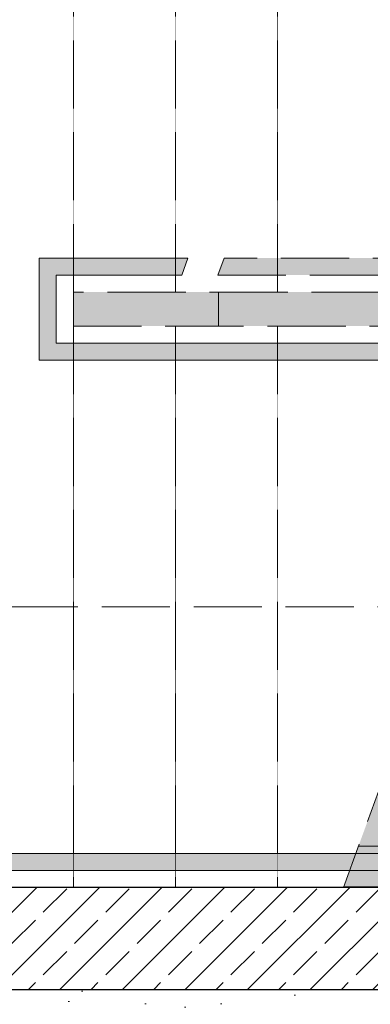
# Model space of a CAD drawing. Header units: centimetres. Extents: x -520 to 22173, y -1503 to 4054.
# Tile 37 of 82: x 9478 to 9581, y 2518 to 2807. Entities that reach past the tile are written whole.
import ezdxf

# ---------------------------------------------------------------- set-up
doc = ezdxf.new("R2010")
doc.units = ezdxf.units.CM
doc.header["$LTSCALE"] = 0.1
doc.header["$MEASUREMENT"] = 0
for name, pattern in [('$0$HIDDEN', [952.5, 635, -317.5]), ('Krawędzie ukryte', [270, 200, -70]), ('Wipeout_Contour', [1000, 0, -1000])]:
    doc.linetypes.add(name, pattern=pattern)
for name, color, linetype in [('0_Teren', 7, 'Continuous'), ('2_barierki.K_IR', 7, 'Continuous'), ('2_schody.K_IR', 7, 'Continuous'), ('2_ściany podporowe.K_IR', 7, 'Continuous'), ('5_opisy.K_IR', 7, 'Continuous')]:
    doc.layers.add(name, color=color, linetype=linetype)

# ---------------------------------------------------------------- blocks, each defined once
blk = doc.blocks.new('*X149', base_point=(8385.93, 775.43))
at = {"layer": '0_Teren', "color": 253, "linetype": 'Continuous', "lineweight": 0, "true_color": 0x9f9f9f}
for p, q in [((9485.93, 2791.43), (9485.93, 2816.43)), ((9485.93, 2816.43), (9485.93, 2791.43)), ((9535.93, 2791.43), (9535.93, 2816.43)), ((9535.93, 2816.43), (9535.93, 2791.43)), ((9498.43, 2791.43), (9498.43, 2795.43)), ((9498.43, 2795.43), (9498.43, 2791.43)), ((9498.43, 2795.43), (9510.93, 2795.43)), ((9498.43, 2795.43), (9523.43, 2795.43)), ((9510.93, 2795.43), (9523.43, 2795.43)), ((9510.93, 2770.43), (9510.93, 2795.43)), ((9510.93, 2795.43), (9510.93, 2770.43)), ((9523.43, 2795.43), (9523.43, 2791.43)), ((9523.43, 2791.43), (9523.43, 2795.43)), ((9548.43, 2791.43), (9548.43, 2795.43)), ((9548.43, 2795.43), (9548.43, 2791.43)), ((9548.43, 2795.43), (9560.93, 2795.43)), ((9548.43, 2795.43), (9573.43, 2795.43)), ((9560.93, 2795.43), (9573.43, 2795.43)), ((9560.93, 2770.43), (9560.93, 2795.43)), ((9560.93, 2795.43), (9560.93, 2770.43)), ((9573.43, 2795.43), (9573.43, 2791.43)), ((9573.43, 2791.43), (9573.43, 2795.43)), ((9473.43, 2791.43), (9485.93, 2791.43)), ((9473.43, 2791.43), (9498.43, 2791.43)), ((9485.93, 2791.43), (9498.43, 2791.43)), ((9523.43, 2791.43), (9535.93, 2791.43)), ((9523.43, 2791.43), (9548.43, 2791.43)), ((9535.93, 2791.43), (9548.43, 2791.43)), ((9573.43, 2791.43), (9585.93, 2791.43)), ((9573.43, 2791.43), (9598.43, 2791.43)), ((9473.43, 2774.43), (9485.93, 2774.43)), ((9473.43, 2774.43), (9498.43, 2774.43)), ((9485.93, 2774.43), (9498.43, 2774.43)), ((9485.93, 2749.43), (9485.93, 2774.43)), ((9485.93, 2774.43), (9485.93, 2749.43)), ((9498.43, 2774.43), (9498.43, 2770.43)), ((9498.43, 2770.43), (9498.43, 2774.43)), ((9523.43, 2770.43), (9523.43, 2774.43)), ((9523.43, 2774.43), (9523.43, 2770.43)), ((9523.43, 2774.43), (9535.93, 2774.43)), ((9523.43, 2774.43), (9548.43, 2774.43)), ((9535.93, 2774.43), (9548.43, 2774.43)), ((9535.93, 2749.43), (9535.93, 2774.43)), ((9535.93, 2774.43), (9535.93, 2749.43)), ((9548.43, 2774.43), (9548.43, 2770.43)), ((9548.43, 2770.43), (9548.43, 2774.43)), ((9573.43, 2770.43), (9573.43, 2774.43)), ((9573.43, 2774.43), (9573.43, 2770.43)), ((9573.43, 2774.43), (9585.93, 2774.43)), ((9573.43, 2774.43), (9598.43, 2774.43)), ((9498.43, 2770.43), (9510.93, 2770.43)), ((9498.43, 2770.43), (9523.43, 2770.43)), ((9510.93, 2770.43), (9523.43, 2770.43)), ((9548.43, 2770.43), (9560.93, 2770.43)), ((9548.43, 2770.43), (9573.43, 2770.43)), ((9560.93, 2770.43), (9573.43, 2770.43)), ((9498.43, 2749.43), (9498.43, 2753.43)), ((9498.43, 2753.43), (9498.43, 2749.43)), ((9498.43, 2753.43), (9510.93, 2753.43)), ((9498.43, 2753.43), (9523.43, 2753.43)), ((9510.93, 2753.43), (9523.43, 2753.43)), ((9510.93, 2728.43), (9510.93, 2753.43)), ((9510.93, 2753.43), (9510.93, 2728.43)), ((9523.43, 2753.43), (9523.43, 2749.43)), ((9523.43, 2749.43), (9523.43, 2753.43)), ((9548.43, 2749.43), (9548.43, 2753.43)), ((9548.43, 2753.43), (9548.43, 2749.43)), ((9548.43, 2753.43), (9560.93, 2753.43)), ((9548.43, 2753.43), (9573.43, 2753.43)), ((9560.93, 2753.43), (9573.43, 2753.43)), ((9560.93, 2728.43), (9560.93, 2753.43)), ((9560.93, 2753.43), (9560.93, 2728.43)), ((9573.43, 2753.43), (9573.43, 2749.43)), ((9573.43, 2749.43), (9573.43, 2753.43)), ((9473.43, 2749.43), (9485.93, 2749.43)), ((9473.43, 2749.43), (9498.43, 2749.43)), ((9485.93, 2749.43), (9498.43, 2749.43)), ((9523.43, 2749.43), (9535.93, 2749.43)), ((9523.43, 2749.43), (9548.43, 2749.43)), ((9535.93, 2749.43), (9548.43, 2749.43)), ((9573.43, 2749.43), (9585.93, 2749.43)), ((9573.43, 2749.43), (9598.43, 2749.43)), ((9473.43, 2732.43), (9485.93, 2732.43)), ((9473.43, 2732.43), (9498.43, 2732.43)), ((9485.93, 2732.43), (9498.43, 2732.43)), ((9485.93, 2707.43), (9485.93, 2732.43)), ((9485.93, 2732.43), (9485.93, 2707.43)), ((9498.43, 2732.43), (9498.43, 2728.43)), ((9498.43, 2728.43), (9498.43, 2732.43)), ((9523.43, 2728.43), (9523.43, 2732.43)), ((9523.43, 2732.43), (9523.43, 2728.43)), ((9523.43, 2732.43), (9535.93, 2732.43)), ((9523.43, 2732.43), (9548.43, 2732.43)), ((9535.93, 2732.43), (9548.43, 2732.43)), ((9535.93, 2707.43), (9535.93, 2732.43)), ((9535.93, 2732.43), (9535.93, 2707.43)), ((9548.43, 2732.43), (9548.43, 2728.43)), ((9548.43, 2728.43), (9548.43, 2732.43)), ((9573.43, 2728.43), (9573.43, 2732.43)), ((9573.43, 2732.43), (9573.43, 2728.43)), ((9573.43, 2732.43), (9585.93, 2732.43)), ((9573.43, 2732.43), (9598.43, 2732.43)), ((9498.43, 2728.43), (9510.93, 2728.43)), ((9498.43, 2728.43), (9523.43, 2728.43)), ((9510.93, 2728.43), (9523.43, 2728.43)), ((9548.43, 2728.43), (9560.93, 2728.43)), ((9548.43, 2728.43), (9573.43, 2728.43)), ((9560.93, 2728.43), (9573.43, 2728.43)), ((9498.43, 2707.43), (9498.43, 2711.43)), ((9498.43, 2711.43), (9498.43, 2707.43)), ((9498.43, 2711.43), (9510.93, 2711.43)), ((9498.43, 2711.43), (9523.43, 2711.43)), ((9510.93, 2711.43), (9523.43, 2711.43)), ((9510.93, 2686.43), (9510.93, 2711.43)), ((9510.93, 2711.43), (9510.93, 2686.43)), ((9523.43, 2711.43), (9523.43, 2707.43)), ((9523.43, 2707.43), (9523.43, 2711.43)), ((9548.43, 2707.43), (9548.43, 2711.43)), ((9548.43, 2711.43), (9548.43, 2707.43)), ((9548.43, 2711.43), (9560.93, 2711.43)), ((9548.43, 2711.43), (9573.43, 2711.43)), ((9560.93, 2711.43), (9573.43, 2711.43)), ((9560.93, 2686.43), (9560.93, 2711.43)), ((9560.93, 2711.43), (9560.93, 2686.43)), ((9573.43, 2711.43), (9573.43, 2707.43)), ((9573.43, 2707.43), (9573.43, 2711.43)), ((9473.43, 2707.43), (9485.93, 2707.43)), ((9473.43, 2707.43), (9498.43, 2707.43)), ((9485.93, 2707.43), (9498.43, 2707.43)), ((9523.43, 2707.43), (9535.93, 2707.43)), ((9523.43, 2707.43), (9548.43, 2707.43)), ((9535.93, 2707.43), (9548.43, 2707.43)), ((9573.43, 2707.43), (9585.93, 2707.43)), ((9573.43, 2707.43), (9598.43, 2707.43)), ((9473.43, 2690.43), (9485.93, 2690.43)), ((9473.43, 2690.43), (9498.43, 2690.43)), ((9485.93, 2690.43), (9498.43, 2690.43)), ((9485.93, 2665.43), (9485.93, 2690.43)), ((9485.93, 2690.43), (9485.93, 2665.43)), ((9498.43, 2690.43), (9498.43, 2686.43)), ((9498.43, 2686.43), (9498.43, 2690.43)), ((9523.43, 2686.43), (9523.43, 2690.43)), ((9523.43, 2690.43), (9523.43, 2686.43)), ((9523.43, 2690.43), (9535.93, 2690.43)), ((9523.43, 2690.43), (9548.43, 2690.43)), ((9535.93, 2690.43), (9548.43, 2690.43)), ((9535.93, 2665.43), (9535.93, 2690.43)), ((9535.93, 2690.43), (9535.93, 2665.43)), ((9548.43, 2690.43), (9548.43, 2686.43)), ((9548.43, 2686.43), (9548.43, 2690.43)), ((9573.43, 2686.43), (9573.43, 2690.43)), ((9573.43, 2690.43), (9573.43, 2686.43)), ((9573.43, 2690.43), (9585.93, 2690.43)), ((9573.43, 2690.43), (9598.43, 2690.43)), ((9498.43, 2686.43), (9510.93, 2686.43)), ((9498.43, 2686.43), (9523.43, 2686.43)), ((9510.93, 2686.43), (9523.43, 2686.43)), ((9548.43, 2686.43), (9560.93, 2686.43)), ((9548.43, 2686.43), (9573.43, 2686.43)), ((9560.93, 2686.43), (9573.43, 2686.43)), ((9498.43, 2665.43), (9498.43, 2669.43)), ((9498.43, 2669.43), (9498.43, 2665.43)), ((9498.43, 2669.43), (9510.93, 2669.43)), ((9498.43, 2669.43), (9523.43, 2669.43)), ((9510.93, 2669.43), (9523.43, 2669.43)), ((9510.93, 2644.43), (9510.93, 2669.43)), ((9510.93, 2669.43), (9510.93, 2644.43)), ((9523.43, 2669.43), (9523.43, 2665.43)), ((9523.43, 2665.43), (9523.43, 2669.43)), ((9548.43, 2665.43), (9548.43, 2669.43)), ((9548.43, 2669.43), (9548.43, 2665.43)), ((9548.43, 2669.43), (9560.93, 2669.43)), ((9548.43, 2669.43), (9573.43, 2669.43)), ((9560.93, 2669.43), (9573.43, 2669.43)), ((9560.93, 2644.43), (9560.93, 2669.43)), ((9560.93, 2669.43), (9560.93, 2644.43)), ((9573.43, 2669.43), (9573.43, 2665.43)), ((9573.43, 2665.43), (9573.43, 2669.43)), ((9473.43, 2665.43), (9485.93, 2665.43)), ((9473.43, 2665.43), (9498.43, 2665.43)), ((9485.93, 2665.43), (9498.43, 2665.43)), ((9523.43, 2665.43), (9535.93, 2665.43)), ((9523.43, 2665.43), (9548.43, 2665.43)), ((9535.93, 2665.43), (9548.43, 2665.43)), ((9573.43, 2665.43), (9585.93, 2665.43)), ((9573.43, 2665.43), (9598.43, 2665.43)), ((9473.43, 2648.43), (9485.93, 2648.43)), ((9473.43, 2648.43), (9498.43, 2648.43)), ((9485.93, 2648.43), (9498.43, 2648.43)), ((9485.93, 2623.43), (9485.93, 2648.43)), ((9485.93, 2648.43), (9485.93, 2623.43)), ((9498.43, 2648.43), (9498.43, 2644.43)), ((9498.43, 2644.43), (9498.43, 2648.43)), ((9523.43, 2644.43), (9523.43, 2648.43)), ((9523.43, 2648.43), (9523.43, 2644.43)), ((9523.43, 2648.43), (9535.93, 2648.43)), ((9523.43, 2648.43), (9548.43, 2648.43)), ((9535.93, 2648.43), (9548.43, 2648.43)), ((9535.93, 2623.43), (9535.93, 2648.43)), ((9535.93, 2648.43), (9535.93, 2623.43)), ((9548.43, 2648.43), (9548.43, 2644.43)), ((9548.43, 2644.43), (9548.43, 2648.43)), ((9573.43, 2644.43), (9573.43, 2648.43)), ((9573.43, 2648.43), (9573.43, 2644.43)), ((9573.43, 2648.43), (9585.93, 2648.43)), ((9573.43, 2648.43), (9598.43, 2648.43)), ((9498.43, 2644.43), (9510.93, 2644.43)), ((9498.43, 2644.43), (9523.43, 2644.43)), ((9510.93, 2644.43), (9523.43, 2644.43)), ((9548.43, 2644.43), (9560.93, 2644.43)), ((9548.43, 2644.43), (9573.43, 2644.43)), ((9560.93, 2644.43), (9573.43, 2644.43)), ((9498.43, 2623.43), (9498.43, 2627.43)), ((9498.43, 2627.43), (9498.43, 2623.43)), ((9498.43, 2627.43), (9510.93, 2627.43)), ((9498.43, 2627.43), (9523.43, 2627.43)), ((9510.93, 2627.43), (9523.43, 2627.43)), ((9510.93, 2602.43), (9510.93, 2627.43)), ((9510.93, 2627.43), (9510.93, 2602.43)), ((9523.43, 2627.43), (9523.43, 2623.43)), ((9523.43, 2623.43), (9523.43, 2627.43)), ((9548.43, 2623.43), (9548.43, 2627.43)), ((9548.43, 2627.43), (9548.43, 2623.43)), ((9548.43, 2627.43), (9560.93, 2627.43)), ((9548.43, 2627.43), (9573.43, 2627.43)), ((9560.93, 2627.43), (9573.43, 2627.43)), ((9560.93, 2602.43), (9560.93, 2627.43)), ((9560.93, 2627.43), (9560.93, 2602.43)), ((9573.43, 2627.43), (9573.43, 2623.43)), ((9573.43, 2623.43), (9573.43, 2627.43)), ((9473.43, 2623.43), (9485.93, 2623.43)), ((9473.43, 2623.43), (9498.43, 2623.43)), ((9485.93, 2623.43), (9498.43, 2623.43)), ((9523.43, 2623.43), (9535.93, 2623.43)), ((9523.43, 2623.43), (9548.43, 2623.43)), ((9535.93, 2623.43), (9548.43, 2623.43)), ((9573.43, 2623.43), (9585.93, 2623.43)), ((9573.43, 2623.43), (9598.43, 2623.43)), ((9473.43, 2606.43), (9485.93, 2606.43)), ((9473.43, 2606.43), (9498.43, 2606.43)), ((9485.93, 2606.43), (9498.43, 2606.43)), ((9485.93, 2581.43), (9485.93, 2606.43)), ((9485.93, 2606.43), (9485.93, 2581.43)), ((9498.43, 2606.43), (9498.43, 2602.43)), ((9498.43, 2602.43), (9498.43, 2606.43)), ((9523.43, 2602.43), (9523.43, 2606.43)), ((9523.43, 2606.43), (9523.43, 2602.43)), ((9523.43, 2606.43), (9535.93, 2606.43)), ((9523.43, 2606.43), (9548.43, 2606.43)), ((9535.93, 2606.43), (9548.43, 2606.43)), ((9535.93, 2581.43), (9535.93, 2606.43)), ((9535.93, 2606.43), (9535.93, 2581.43)), ((9548.43, 2606.43), (9548.43, 2602.43)), ((9548.43, 2602.43), (9548.43, 2606.43)), ((9573.43, 2602.43), (9573.43, 2606.43)), ((9573.43, 2606.43), (9573.43, 2602.43)), ((9573.43, 2606.43), (9585.93, 2606.43)), ((9573.43, 2606.43), (9598.43, 2606.43)), ((9498.43, 2602.43), (9510.93, 2602.43)), ((9498.43, 2602.43), (9523.43, 2602.43)), ((9510.93, 2602.43), (9523.43, 2602.43)), ((9548.43, 2602.43), (9560.93, 2602.43)), ((9548.43, 2602.43), (9573.43, 2602.43)), ((9560.93, 2602.43), (9573.43, 2602.43)), ((9498.43, 2581.43), (9498.43, 2585.43)), ((9498.43, 2585.43), (9498.43, 2581.43)), ((9498.43, 2585.43), (9510.93, 2585.43)), ((9498.43, 2585.43), (9523.43, 2585.43)), ((9510.93, 2585.43), (9523.43, 2585.43)), ((9510.93, 2560.43), (9510.93, 2585.43)), ((9510.93, 2585.43), (9510.93, 2560.43)), ((9523.43, 2585.43), (9523.43, 2581.43)), ((9523.43, 2581.43), (9523.43, 2585.43)), ((9548.43, 2581.43), (9548.43, 2585.43)), ((9548.43, 2585.43), (9548.43, 2581.43)), ((9548.43, 2585.43), (9560.93, 2585.43)), ((9548.43, 2585.43), (9573.43, 2585.43)), ((9560.93, 2585.43), (9573.43, 2585.43)), ((9560.93, 2560.43), (9560.93, 2585.43)), ((9560.93, 2585.43), (9560.93, 2560.43)), ((9573.43, 2585.43), (9573.43, 2581.43)), ((9573.43, 2581.43), (9573.43, 2585.43)), ((9473.43, 2581.43), (9485.93, 2581.43)), ((9473.43, 2581.43), (9498.43, 2581.43)), ((9485.93, 2581.43), (9498.43, 2581.43)), ((9523.43, 2581.43), (9535.93, 2581.43)), ((9523.43, 2581.43), (9548.43, 2581.43)), ((9535.93, 2581.43), (9548.43, 2581.43)), ((9573.43, 2581.43), (9585.93, 2581.43)), ((9573.43, 2581.43), (9598.43, 2581.43)), ((9473.43, 2564.43), (9485.93, 2564.43)), ((9473.43, 2564.43), (9498.43, 2564.43)), ((9485.93, 2564.43), (9498.43, 2564.43)), ((9485.93, 2552.49), (9485.93, 2564.43)), ((9485.93, 2564.43), (9485.93, 2552.49)), ((9498.43, 2564.43), (9498.43, 2560.43)), ((9498.43, 2560.43), (9498.43, 2564.43)), ((9523.43, 2560.43), (9523.43, 2564.43)), ((9523.43, 2564.43), (9523.43, 2560.43)), ((9523.43, 2564.43), (9535.93, 2564.43)), ((9523.43, 2564.43), (9548.43, 2564.43)), ((9535.93, 2564.43), (9548.43, 2564.43)), ((9535.93, 2552.49), (9535.93, 2564.43)), ((9535.93, 2564.43), (9535.93, 2552.49)), ((9548.43, 2564.43), (9548.43, 2560.43)), ((9548.43, 2560.43), (9548.43, 2564.43)), ((9573.43, 2560.43), (9573.43, 2564.43)), ((9573.43, 2564.43), (9573.43, 2560.43)), ((9573.43, 2564.43), (9585.93, 2564.43)), ((9573.43, 2564.43), (9598.43, 2564.43)), ((9498.43, 2560.43), (9510.93, 2560.43)), ((9498.43, 2560.43), (9523.43, 2560.43)), ((9510.93, 2560.43), (9523.43, 2560.43)), ((9548.43, 2560.43), (9560.93, 2560.43)), ((9548.43, 2560.43), (9573.43, 2560.43)), ((9560.93, 2560.43), (9573.43, 2560.43))]:
    blk.add_line(p, q, dxfattribs=at)
blk = doc.blocks.new('Strop_2_1', base_point=(9196.62, 3122.49))
at = {"layer": '0_Teren', "linetype": 'Continuous', "lineweight": 0, "true_color": 0xffffff}
blk.add_hatch(color=7, dxfattribs=at).paths.add_polyline_path([(9196.62, 3122.49), (9146.07, 3019.53), (9318.8, 2937.59), (9318.8, 2552.49), (9763.8, 2552.49), (9763.8, 2807.49), (9968.8, 2807.49), (9968.8, 2366.78), (10168.8, 2366.77), (10168.8, 2879.75), (9670.9, 3122.49)])
at = {"layer": '0_Teren', "color": 7, "linetype": 'Continuous', "lineweight": 9, "flags": 128}
blk.add_lwpolyline([(9196.62, 3122.49), (9670.9, 3122.49), (10168.8, 2879.75), (10168.8, 2366.77), (9968.8, 2366.78), (9968.8, 2807.49), (9763.8, 2807.49), (9763.8, 2552.49), (9318.8, 2552.49), (9318.8, 2937.59), (9146.07, 3019.53)], close=True, dxfattribs=at)
at = {"layer": '0_Teren', "color": 7, "linetype": 'Continuous', "lineweight": 9}
blk.add_blockref('*X149', (8385.93, 775.43), dxfattribs=at)
blk = doc.blocks.new('Wypełnienie_2_1', base_point=(8385.93, 955.43))
at = {"layer": '5_opisy.K_IR', "linetype": 'Continuous', "lineweight": 0, "true_color": 0x000000}
h = blk.add_hatch(dxfattribs=at)
h.set_pattern_fill('Piasek_0001', color=18, style=0, pattern_type=2)
h.set_pattern_definition([(45, (8385.933, 810.433), (-11.13693, 11.13693), [0, -10.5, 0, -15.75]), (110, (8420.933, 810.433), (14.80016, 5.38682), [0, -7.7, 0, -13.3])])
h.paths.add_polyline_path([(9318.29, 2522.29), (9318.29, 2366.58), (9938.29, 2366.58), (9938.29, 2522.29)])
blk = doc.blocks.new('Schody_2_1', base_point=(8385.93, 775.43))
at = {"color": 254, "linetype": 'Wipeout_Contour', "lineweight": 0, "ltscale": 49613.399229}
blk.add_wipeout([(9583.29, 2717.29), (9553.29, 2717.29), (9553.29, 2552.29), (9572.65, 2552.29), (9583.29, 2581.55)], dxfattribs=at).dxf.layer = '2_schody.K_IR'
at = {"layer": '2_schody.K_IR', "color": 7, "linetype": 'Krawędzie ukryte', "lineweight": 15}
for p, q in [((9553.29, 2552.29), (9553.29, 2717.29)), ((9553.29, 2717.29), (9583.29, 2717.29)), ((9632.65, 2717.29), (9572.65, 2552.29)), ((9572.65, 2552.29), (9553.29, 2552.29))]:
    blk.add_line(p, q, dxfattribs=at)
at = {"color": 254, "linetype": 'Wipeout_Contour', "lineweight": 0, "ltscale": 39583.313617}
blk.add_wipeout([(9553.29, 2717.29), (9523.29, 2717.29), (9523.29, 2552.29), (9553.29, 2552.29)], dxfattribs=at).dxf.layer = '2_schody.K_IR'
at = {"layer": '2_schody.K_IR', "color": 7, "linetype": 'Krawędzie ukryte', "lineweight": 15}
for p, q in [((9523.29, 2717.29), (9553.29, 2717.29)), ((9523.29, 2552.29), (9523.29, 2717.29)), ((9553.29, 2717.29), (9553.29, 2552.29)), ((9553.29, 2552.29), (9523.29, 2552.29))]:
    blk.add_line(p, q, dxfattribs=at)
at = {"color": 254, "linetype": 'Wipeout_Contour', "lineweight": 0, "ltscale": 39467.661593}
blk.add_wipeout([(9523.29, 2717.29), (9493.29, 2717.29), (9493.29, 2552.29), (9523.29, 2552.29)], dxfattribs=at).dxf.layer = '2_schody.K_IR'
at = {"layer": '2_schody.K_IR', "color": 7, "linetype": 'Krawędzie ukryte', "lineweight": 15}
for p, q in [((9493.29, 2717.29), (9523.29, 2717.29)), ((9493.29, 2552.29), (9493.29, 2717.29)), ((9523.29, 2717.29), (9523.29, 2552.29)), ((9523.29, 2552.29), (9493.29, 2552.29))]:
    blk.add_line(p, q, dxfattribs=at)
at = {"color": 254, "linetype": 'Wipeout_Contour', "lineweight": 0, "ltscale": 58923.693861}
blk.add_wipeout([(9493.29, 2552.29), (9493.29, 2717.29), (9493.29, 2727.29), (9493.29, 2892.29), (9318.29, 2892.29), (9318.29, 2552.29)], dxfattribs=at).dxf.layer = '2_schody.K_IR'
at = {"layer": '2_schody.K_IR', "color": 7, "linetype": 'Krawędzie ukryte', "lineweight": 15}
for p, q in [((9493.29, 2892.29), (9493.29, 2727.29)), ((9493.29, 2727.29), (9493.29, 2717.29)), ((9493.29, 2717.29), (9493.29, 2552.29)), ((9493.29, 2634.79), (9410.79, 2634.79)), ((9602.65, 2634.79), (9493.29, 2634.79)), ((9493.29, 2552.29), (9318.29, 2552.29))]:
    blk.add_line(p, q, dxfattribs=at)
at = {"color": 254, "linetype": 'Wipeout_Contour', "lineweight": 0, "ltscale": 39660.315043}
blk.add_wipeout([(9493.29, 2892.29), (9493.29, 2727.29), (9523.29, 2727.29), (9523.29, 2892.29)], dxfattribs=at).dxf.layer = '2_schody.K_IR'
at = {"layer": '2_schody.K_IR', "color": 7, "linetype": 'Krawędzie ukryte', "lineweight": 15}
for p, q in [((9493.29, 2727.29), (9493.29, 2892.29)), ((9523.29, 2892.29), (9523.29, 2727.29)), ((9523.29, 2727.29), (9493.29, 2727.29))]:
    blk.add_line(p, q, dxfattribs=at)
at = {"color": 254, "linetype": 'Wipeout_Contour', "lineweight": 0, "ltscale": 39775.406978}
blk.add_wipeout([(9523.29, 2892.29), (9523.29, 2727.29), (9553.29, 2727.29), (9553.29, 2892.29)], dxfattribs=at).dxf.layer = '2_schody.K_IR'
at = {"layer": '2_schody.K_IR', "color": 7, "linetype": 'Krawędzie ukryte', "lineweight": 15}
for p, q in [((9523.29, 2727.29), (9523.29, 2892.29)), ((9553.29, 2892.29), (9553.29, 2727.29)), ((9553.29, 2727.29), (9523.29, 2727.29))]:
    blk.add_line(p, q, dxfattribs=at)
at = {"color": 254, "linetype": 'Wipeout_Contour', "lineweight": 0, "ltscale": 39890.527817}
blk.add_wipeout([(9583.29, 2892.29), (9553.29, 2892.29), (9553.29, 2727.29), (9583.29, 2727.29)], dxfattribs=at).dxf.layer = '2_schody.K_IR'
at = {"layer": '2_schody.K_IR', "color": 7, "linetype": 'Krawędzie ukryte', "lineweight": 15}
for p, q in [((9553.29, 2727.29), (9553.29, 2892.29)), ((9583.29, 2727.29), (9553.29, 2727.29))]:
    blk.add_line(p, q, dxfattribs=at)
blk = doc.blocks.new('Ściana_35_1', base_point=(9763.29, 2534.79))
at = {"color": 254, "linetype": 'Wipeout_Contour', "lineweight": 0, "ltscale": 39490.342818}
blk.add_wipeout([(9763.29, 2552.29), (9318.29, 2552.29), (9318.29, 2522.29), (9763.29, 2522.29)], dxfattribs=at).dxf.layer = '2_ściany podporowe.K_IR'
at = {"layer": '2_ściany podporowe.K_IR', "linetype": 'Continuous', "lineweight": 0, "true_color": 0x000000}
h = blk.add_hatch(dxfattribs=at)
h.set_pattern_fill('Beton_zbrojony_0001', color=18, style=0, pattern_type=2)
h.set_pattern_definition([(45, (8385.933, 775.433), (-9.19239, 9.19239), []), (45, (8381.337, 780.03), (-9.19239, 9.19239), [9.75, -3.25])])
h.paths.add_polyline_path([(9763.29, 2552.29), (9318.29, 2552.29), (9318.29, 2522.29), (9763.29, 2522.29)])
at = {"layer": '2_ściany podporowe.K_IR', "color": 7, "linetype": 'Continuous', "lineweight": 30, "flags": 128}
for points in [[(9763.29, 2552.29), (9318.29, 2552.29)], [(9318.29, 2522.29), (9763.29, 2522.29)]]:
    blk.add_lwpolyline(points, dxfattribs=at)
blk = doc.blocks.new('Balustrada_7_1', base_point=(8385.93, 775.43))
at = {"layer": '2_barierki.K_IR', "linetype": 'Continuous', "lineweight": 0, "true_color": 0xffffff}
for points in [[(9768.29, 2807.29), (9773.29, 2807.29), (9773.29, 2822.29), (9768.29, 2822.29)], [(9773.29, 2807.29), (9768.29, 2807.29), (9768.29, 2712.29), (9773.29, 2707.29)], [(9483.29, 2707.29), (9488.29, 2712.29), (9488.29, 2732.29), (9483.29, 2737.29)], [(9483.29, 2737.29), (9488.29, 2732.29), (9525.11, 2732.29), (9526.93, 2737.29)], [(9535.75, 2732.29), (9763.29, 2732.29), (9763.29, 2737.29), (9537.57, 2737.29)], [(9763.29, 2737.29), (9763.29, 2732.29), (9765.79, 2732.29), (9765.79, 2737.29)], [(9773.29, 2707.29), (9768.29, 2712.29), (9488.29, 2712.29), (9483.29, 2707.29)]]:
    blk.add_hatch(color=7, dxfattribs=at).paths.add_polyline_path(points)
at = {"layer": '2_barierki.K_IR', "color": 7, "linetype": 'Continuous', "lineweight": 15}
for p, q in [((9773.29, 2822.29), (9768.29, 2822.29)), ((9768.29, 2822.29), (9768.29, 2807.29)), ((9773.29, 2807.29), (9773.29, 2822.29)), ((9768.29, 2807.29), (9768.29, 2712.29)), ((9773.29, 2707.29), (9773.29, 2807.29)), ((9483.29, 2737.29), (9483.29, 2707.29)), ((9526.93, 2737.29), (9483.29, 2737.29)), ((9525.11, 2732.29), (9526.93, 2737.29)), ((9488.29, 2712.29), (9488.29, 2732.29)), ((9488.29, 2732.29), (9525.11, 2732.29)), ((9768.29, 2712.29), (9488.29, 2712.29)), ((9483.29, 2707.29), (9773.29, 2707.29))]:
    blk.add_line(p, q, dxfattribs=at)
at = {"layer": '2_barierki.K_IR', "color": 7, "linetype": 'Krawędzie ukryte', "lineweight": 13}
for p, q in [((9537.57, 2737.29), (9535.75, 2732.29)), ((9763.29, 2737.29), (9537.57, 2737.29)), ((9765.79, 2737.29), (9763.29, 2737.29)), ((9765.79, 2732.29), (9765.79, 2737.29)), ((9535.75, 2732.29), (9763.29, 2732.29)), ((9763.29, 2732.29), (9765.79, 2732.29))]:
    blk.add_line(p, q, dxfattribs=at)
blk = doc.blocks.new('Balustrada_8_1', base_point=(8385.93, 775.43))
at = {"layer": '2_barierki.K_IR', "linetype": 'Continuous', "lineweight": 0, "true_color": 0xffffff}
for points in [[(9328.29, 2562.29), (9323.29, 2557.29), (9493.29, 2557.29), (9493.29, 2562.29)], [(9493.29, 2562.29), (9493.29, 2557.29), (9765.79, 2557.29), (9765.79, 2562.29)]]:
    blk.add_hatch(color=7, dxfattribs=at).paths.add_polyline_path(points)
at = {"layer": '2_barierki.K_IR', "color": 7, "linetype": 'Continuous', "lineweight": 15}
for p, q in [((9493.29, 2562.29), (9328.29, 2562.29)), ((9765.79, 2562.29), (9493.29, 2562.29)), ((9323.29, 2557.29), (9493.29, 2557.29)), ((9493.29, 2557.29), (9765.79, 2557.29))]:
    blk.add_line(p, q, dxfattribs=at)

msp = doc.modelspace()

# ---------------------------------------------------------------- block references
at = {"layer": '0_Teren', "color": 7, "linetype": 'Continuous', "lineweight": 9}
msp.add_blockref('Strop_2_1', (9196.62, 3122.49), dxfattribs=at)
at = {"layer": '5_opisy.K_IR', "color": 7, "linetype": 'Continuous', "lineweight": 0}
msp.add_blockref('Wypełnienie_2_1', (8385.93, 955.43), dxfattribs=at)

# ---------------------------------------------------------------- next in the draw order: block references
at = {"layer": '2_schody.K_IR', "color": 7, "linetype": '$0$HIDDEN', "lineweight": 0}
msp.add_blockref('Schody_2_1', (8385.93, 775.43), dxfattribs=at)

# ---------------------------------------------------------------- next in the draw order: block references
at = {"layer": '2_barierki.K_IR', "color": 252, "linetype": 'Continuous', "lineweight": 0}
for name in ['Balustrada_8_1', 'Balustrada_7_1']:
    msp.add_blockref(name, (8385.93, 775.43), dxfattribs=at)
at = {"layer": '2_ściany podporowe.K_IR', "color": 7, "lineweight": 30}
msp.add_blockref('Ściana_35_1', (9763.29, 2534.79), dxfattribs=at)

doc.saveas('drawing.dxf')
